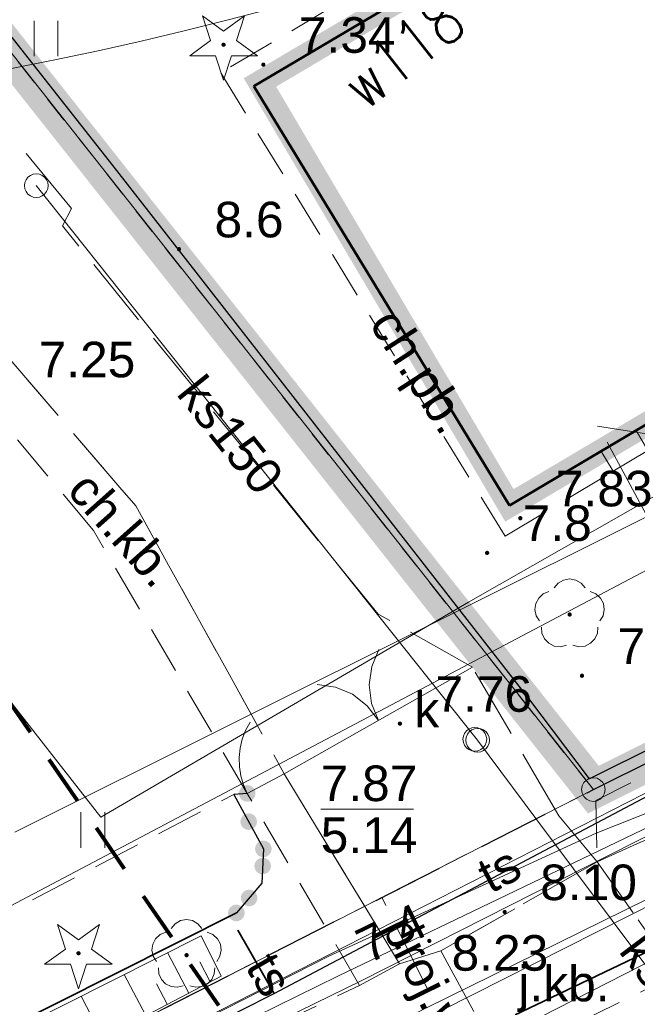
# Model space of a CAD drawing. Extents: x 5474185 to 5474933, y 5916077 to 5916824.
# Tile 147 of 256: x 5474633 to 5474646, y 5916216 to 5916237. Entities that reach past the tile are written whole.
import ezdxf
from ezdxf.enums import TextEntityAlignment as Align

# ---------------------------------------------------------------- set-up
doc = ezdxf.new("R2010")
doc.units = 0
for name, pattern in [('216-500', [2.5, 1.5, -1]), ('DASHDOT', [1, 0.5, -0.25, 0, -0.25]), ('PRZER1-1', [1, 0.5, -0.5]), ('PRZER2-1', [1.5, 1, -0.5]), ('PRZER3-1', [2, 1.5, -0.5]), ('PRZER3-2', [2.5, 1.5, -1])]:
    doc.linetypes.add(name, pattern=pattern)
for name, color, linetype in [('1-GRAN', 5, 'DASHDOT'), ('I-SCIANA', 12, 'CONTINUOUS'), ('w_Opis_PZ_2', 7, 'CONTINUOUS')]:
    doc.layers.add(name, color=color, linetype=linetype)
for name, color, linetype, lineweight in [('GEPPGO', 253, 'CONTINUOUS', 18), ('GESBZO', 253, 'CONTINUOUS', 50), ('GESDZI', 253, 'CONTINUOUS', 18), ('GESJOB', 253, 'CONTINUOUS', 35), ('GESUZY', 253, 'CONTINUOUS', 18), ('GSLKBR', 253, 'CONTINUOUS', 18), ('GSLKFU', 253, 'CONTINUOUS', 18), ('GSLKOG', 253, 'CONTINUOUS', 35), ('GSPRDI', 253, 'CONTINUOUS', 18), ('GSPRDL', 253, 'CONTINUOUS', 18), ('GSPWPN', 253, 'CONTINUOUS', 13), ('GSPWPN_O', 253, 'CONTINUOUS', 13), ('GSPWPS', 253, 'CONTINUOUS', 13), ('GSPWPS_O', 253, 'CONTINUOUS', 13), ('GSSIIN', 253, 'CONTINUOUS', 18), ('GSSKOA', 253, 'CONTINUOUS', 18), ('GSSKOA_O', 253, 'CONTINUOUS', 18), ('GSSKOD', 253, 'CONTINUOUS', 18), ('GSSKOD_O', 253, 'CONTINUOUS', 18), ('GSSUTR', 254, 'CONTINUOUS', 18), ('GSSZSU', 254, 'CONTINUOUS', 18), ('GULEPR', 254, 'CONTINUOUS', 18), ('GULGPR', 254, 'CONTINUOUS', 18), ('GULKPR', 7, 'CONTINUOUS', 18), ('GULKPR_O', 254, 'CONTINUOUS', 18), ('GULLOB', 254, 'CONTINUOUS', 35), ('GULSPR', 254, 'CONTINUOUS', 18), ('GULTPR', 254, 'CONTINUOUS', 18), ('GULTPR_O', 254, 'CONTINUOUS', 18), ('GULWPR', 7, 'CONTINUOUS', 18), ('GULWPR_O', 254, 'CONTINUOUS', 18), ('GUPIWZ', 253, 'CONTINUOUS', 18), ('GUPIWZ_O', 253, 'CONTINUOUS', 18), ('GUPKSD', 61, 'CONTINUOUS', 18), ('GUPPRZ_O', 40, 'CONTINUOUS', 18), ('IS HP zasięg', 251, 'CONTINUOUS', 20), ('IS opis', 7, 'CONTINUOUS', 20), ('Sieć wodociągowa', 253, 'CONTINUOUS', 40)]:
    doc.layers.add(name, color=color, linetype=linetype, lineweight=lineweight)
doc.styles.add('Arial', font='arial.ttf')
doc.styles.get("Standard").update_dxf_attribs({"font": 'simplex.shx'})

msp = doc.modelspace()

# ---------------------------------------------------------------- hatches: boundary and pattern name
at = {"layer": 'GSLKOG'}
for points in [[(5474639.073584, 5916228.296315), (5474639.029362, 5916228.307777), (5474638.989611, 5916228.330293), (5474638.957043, 5916228.362329), (5474638.933877, 5916228.401704), (5474638.921691, 5916228.445733), (5474638.921315, 5916228.491416), (5474638.932777, 5916228.535638), (5474638.955293, 5916228.575389), (5474638.987329, 5916228.607957), (5474639.026704, 5916228.631123), (5474639.070733, 5916228.643309), (5474639.116416, 5916228.643685), (5474639.160638, 5916228.632223), (5474639.200389, 5916228.609707), (5474639.232957, 5916228.577671), (5474639.256123, 5916228.538296), (5474639.268309, 5916228.494267), (5474639.268685, 5916228.448584), (5474639.257223, 5916228.404362), (5474639.234707, 5916228.364611), (5474639.202671, 5916228.332043), (5474639.163296, 5916228.308877), (5474639.119267, 5916228.296691)], [(5474639.073584, 5916228.296315), (5474639.029362, 5916228.307777), (5474638.989611, 5916228.330293), (5474638.957043, 5916228.362329), (5474638.933877, 5916228.401704), (5474638.921691, 5916228.445733), (5474638.921315, 5916228.491416), (5474638.932777, 5916228.535638), (5474638.955293, 5916228.575389), (5474638.987329, 5916228.607957), (5474639.026704, 5916228.631123), (5474639.070733, 5916228.643309), (5474639.116416, 5916228.643685), (5474639.160638, 5916228.632223), (5474639.200389, 5916228.609707), (5474639.232957, 5916228.577671), (5474639.256123, 5916228.538296), (5474639.268309, 5916228.494267), (5474639.268685, 5916228.448584), (5474639.257223, 5916228.404362), (5474639.234707, 5916228.364611), (5474639.202671, 5916228.332043), (5474639.163296, 5916228.308877), (5474639.119267, 5916228.296691)], [(5474644.101932, 5916221.88638), (5474644.056249, 5916221.886619), (5474644.012185, 5916221.898674), (5474643.972741, 5916221.921724), (5474643.940607, 5916221.954196), (5474643.917973, 5916221.993878), (5474643.90638, 5916222.038068), (5474643.906619, 5916222.083751), (5474643.918674, 5916222.127815), (5474643.941724, 5916222.167259), (5474643.974196, 5916222.199393), (5474644.013878, 5916222.222027), (5474644.058068, 5916222.23362), (5474644.103751, 5916222.233381), (5474644.147815, 5916222.221326), (5474644.187259, 5916222.198276), (5474644.219393, 5916222.165804), (5474644.242027, 5916222.126122), (5474644.25362, 5916222.081932), (5474644.253381, 5916222.036249), (5474644.241326, 5916221.992185), (5474644.218276, 5916221.952741), (5474644.185804, 5916221.920607), (5474644.146122, 5916221.897973)], [(5474644.101932, 5916221.88638), (5474644.056249, 5916221.886619), (5474644.012185, 5916221.898674), (5474643.972741, 5916221.921724), (5474643.940607, 5916221.954196), (5474643.917973, 5916221.993878), (5474643.90638, 5916222.038068), (5474643.906619, 5916222.083751), (5474643.918674, 5916222.127815), (5474643.941724, 5916222.167259), (5474643.974196, 5916222.199393), (5474644.013878, 5916222.222027), (5474644.058068, 5916222.23362), (5474644.103751, 5916222.233381), (5474644.147815, 5916222.221326), (5474644.187259, 5916222.198276), (5474644.219393, 5916222.165804), (5474644.242027, 5916222.126122), (5474644.25362, 5916222.081932), (5474644.253381, 5916222.036249), (5474644.241326, 5916221.992185), (5474644.218276, 5916221.952741), (5474644.185804, 5916221.920607), (5474644.146122, 5916221.897973)], [(5474637.502468, 5916220.745445), (5474637.456865, 5916220.748166), (5474637.41352, 5916220.762597), (5474637.375387, 5916220.787754), (5474637.345065, 5916220.821925), (5474637.32462, 5916220.862779), (5474637.315445, 5916220.907532), (5474637.318166, 5916220.953135), (5474637.332597, 5916220.99648), (5474637.357754, 5916221.034613), (5474637.391925, 5916221.064935), (5474637.432779, 5916221.08538), (5474637.477532, 5916221.094555), (5474637.523135, 5916221.091834), (5474637.56648, 5916221.077403), (5474637.604613, 5916221.052246), (5474637.634935, 5916221.018075), (5474637.65538, 5916220.977221), (5474637.664555, 5916220.932468), (5474637.661834, 5916220.886865), (5474637.647403, 5916220.84352), (5474637.622246, 5916220.805387), (5474637.588075, 5916220.775065), (5474637.547221, 5916220.75462)], [(5474637.514901, 5916220.150075), (5474637.469801, 5916220.157354), (5474637.428122, 5916220.176059), (5474637.392703, 5916220.204914), (5474637.365961, 5916220.241953), (5474637.349715, 5916220.28465), (5474637.345075, 5916220.330099), (5474637.352354, 5916220.375199), (5474637.371059, 5916220.416878), (5474637.399914, 5916220.452297), (5474637.436953, 5916220.479039), (5474637.47965, 5916220.495285), (5474637.525099, 5916220.499925), (5474637.570199, 5916220.492646), (5474637.611878, 5916220.473941), (5474637.647297, 5916220.445086), (5474637.674039, 5916220.408047), (5474637.690285, 5916220.36535), (5474637.694925, 5916220.319901), (5474637.687646, 5916220.274801), (5474637.668941, 5916220.233122), (5474637.640086, 5916220.197703), (5474637.603047, 5916220.170961), (5474637.56035, 5916220.154715)], [(5474637.514901, 5916220.150075), (5474637.469801, 5916220.157354), (5474637.428122, 5916220.176059), (5474637.392703, 5916220.204914), (5474637.365961, 5916220.241953), (5474637.349715, 5916220.28465), (5474637.345075, 5916220.330099), (5474637.352354, 5916220.375199), (5474637.371059, 5916220.416878), (5474637.399914, 5916220.452297), (5474637.436953, 5916220.479039), (5474637.47965, 5916220.495285), (5474637.525099, 5916220.499925), (5474637.570199, 5916220.492646), (5474637.611878, 5916220.473941), (5474637.647297, 5916220.445086), (5474637.674039, 5916220.408047), (5474637.690285, 5916220.36535), (5474637.694925, 5916220.319901), (5474637.687646, 5916220.274801), (5474637.668941, 5916220.233122), (5474637.640086, 5916220.197703), (5474637.603047, 5916220.170961), (5474637.56035, 5916220.154715)], [(5474637.824901, 5916219.575075), (5474637.779801, 5916219.582354), (5474637.738122, 5916219.601059), (5474637.702703, 5916219.629914), (5474637.675961, 5916219.666953), (5474637.659715, 5916219.70965), (5474637.655075, 5916219.755099), (5474637.662354, 5916219.800199), (5474637.681059, 5916219.841878), (5474637.709914, 5916219.877297), (5474637.746953, 5916219.904039), (5474637.78965, 5916219.920285), (5474637.835099, 5916219.924925), (5474637.880199, 5916219.917646), (5474637.921878, 5916219.898941), (5474637.957297, 5916219.870086), (5474637.984039, 5916219.833047), (5474638.000285, 5916219.79035), (5474638.004925, 5916219.744901), (5474637.997646, 5916219.699801), (5474637.978941, 5916219.658122), (5474637.950086, 5916219.622703), (5474637.913047, 5916219.595961), (5474637.87035, 5916219.579715)], [(5474637.822715, 5916219.575152), (5474637.777709, 5916219.582995), (5474637.736267, 5916219.60222), (5474637.701212, 5916219.631515), (5474637.674935, 5916219.668885), (5474637.659224, 5916219.711783), (5474637.655152, 5916219.757285), (5474637.662995, 5916219.802291), (5474637.68222, 5916219.843733), (5474637.711515, 5916219.878788), (5474637.748885, 5916219.905065), (5474637.791783, 5916219.920776), (5474637.837285, 5916219.924848), (5474637.882291, 5916219.917005), (5474637.923733, 5916219.89778), (5474637.958788, 5916219.868485), (5474637.985065, 5916219.831115), (5474638.000776, 5916219.788217), (5474638.004848, 5916219.742715), (5474637.997005, 5916219.697709), (5474637.97778, 5916219.656267), (5474637.948485, 5916219.621212), (5474637.911115, 5916219.594935), (5474637.868217, 5916219.579224)], [(5474637.807715, 5916219.215152), (5474637.762709, 5916219.222995), (5474637.721267, 5916219.24222), (5474637.686212, 5916219.271515), (5474637.659935, 5916219.308885), (5474637.644224, 5916219.351783), (5474637.640152, 5916219.397285), (5474637.647995, 5916219.442291), (5474637.66722, 5916219.483733), (5474637.696515, 5916219.518788), (5474637.733885, 5916219.545065), (5474637.776783, 5916219.560776), (5474637.822285, 5916219.564848), (5474637.867291, 5916219.557005), (5474637.908733, 5916219.53778), (5474637.943788, 5916219.508485), (5474637.970065, 5916219.471115), (5474637.985776, 5916219.428217), (5474637.989848, 5916219.382715), (5474637.982005, 5916219.337709), (5474637.96278, 5916219.296267), (5474637.933485, 5916219.261212), (5474637.896115, 5916219.234935), (5474637.853217, 5916219.219224)], [(5474637.807715, 5916219.215152), (5474637.762709, 5916219.222995), (5474637.721267, 5916219.24222), (5474637.686212, 5916219.271515), (5474637.659935, 5916219.308885), (5474637.644224, 5916219.351783), (5474637.640152, 5916219.397285), (5474637.647995, 5916219.442291), (5474637.66722, 5916219.483733), (5474637.696515, 5916219.518788), (5474637.733885, 5916219.545065), (5474637.776783, 5916219.560776), (5474637.822285, 5916219.564848), (5474637.867291, 5916219.557005), (5474637.908733, 5916219.53778), (5474637.943788, 5916219.508485), (5474637.970065, 5916219.471115), (5474637.985776, 5916219.428217), (5474637.989848, 5916219.382715), (5474637.982005, 5916219.337709), (5474637.96278, 5916219.296267), (5474637.933485, 5916219.261212), (5474637.896115, 5916219.234935), (5474637.853217, 5916219.219224)], [(5474637.543422, 5916218.540515), (5474637.497805, 5916218.542987), (5474637.454381, 5916218.557181), (5474637.416112, 5916218.58213), (5474637.385603, 5916218.616134), (5474637.364935, 5916218.656876), (5474637.355515, 5916218.701578), (5474637.357987, 5916218.747195), (5474637.372181, 5916218.790619), (5474637.39713, 5916218.828888), (5474637.431134, 5916218.859397), (5474637.471876, 5916218.880065), (5474637.516578, 5916218.889485), (5474637.562195, 5916218.887013), (5474637.605619, 5916218.872819), (5474637.643888, 5916218.84787), (5474637.674397, 5916218.813866), (5474637.695065, 5916218.773124), (5474637.704485, 5916218.728422), (5474637.702013, 5916218.682805), (5474637.687819, 5916218.639381), (5474637.66287, 5916218.601112), (5474637.628866, 5916218.570603), (5474637.588124, 5916218.549935)], [(5474637.543422, 5916218.540515), (5474637.497805, 5916218.542987), (5474637.454381, 5916218.557181), (5474637.416112, 5916218.58213), (5474637.385603, 5916218.616134), (5474637.364935, 5916218.656876), (5474637.355515, 5916218.701578), (5474637.357987, 5916218.747195), (5474637.372181, 5916218.790619), (5474637.39713, 5916218.828888), (5474637.431134, 5916218.859397), (5474637.471876, 5916218.880065), (5474637.516578, 5916218.889485), (5474637.562195, 5916218.887013), (5474637.605619, 5916218.872819), (5474637.643888, 5916218.84787), (5474637.674397, 5916218.813866), (5474637.695065, 5916218.773124), (5474637.704485, 5916218.728422), (5474637.702013, 5916218.682805), (5474637.687819, 5916218.639381), (5474637.66287, 5916218.601112), (5474637.628866, 5916218.570603), (5474637.588124, 5916218.549935)], [(5474637.249829, 5916218.225296), (5474637.204959, 5916218.233881), (5474637.16384, 5916218.253787), (5474637.129274, 5916218.283658), (5474637.103616, 5916218.321456), (5474637.088617, 5916218.364607), (5474637.085296, 5916218.410171), (5474637.093881, 5916218.455041), (5474637.113787, 5916218.49616), (5474637.143658, 5916218.530726), (5474637.181456, 5916218.556384), (5474637.224607, 5916218.571383), (5474637.270171, 5916218.574704), (5474637.315041, 5916218.566119), (5474637.35616, 5916218.546213), (5474637.390726, 5916218.516342), (5474637.416384, 5916218.478544), (5474637.431383, 5916218.435393), (5474637.434704, 5916218.389829), (5474637.426119, 5916218.344959), (5474637.406213, 5916218.30384), (5474637.376342, 5916218.269274), (5474637.338544, 5916218.243616), (5474637.295393, 5916218.228616)], [(5474637.273422, 5916218.225515), (5474637.227805, 5916218.227987), (5474637.184381, 5916218.242181), (5474637.146112, 5916218.26713), (5474637.115603, 5916218.301134), (5474637.094935, 5916218.341876), (5474637.085515, 5916218.386578), (5474637.087987, 5916218.432195), (5474637.102181, 5916218.475619), (5474637.12713, 5916218.513888), (5474637.161134, 5916218.544397), (5474637.201876, 5916218.565065), (5474637.246578, 5916218.574485), (5474637.292195, 5916218.572013), (5474637.335619, 5916218.557819), (5474637.373888, 5916218.53287), (5474637.404397, 5916218.498866), (5474637.425065, 5916218.458124), (5474637.434485, 5916218.413422), (5474637.432013, 5916218.367805), (5474637.417819, 5916218.324381), (5474637.39287, 5916218.286112), (5474637.358866, 5916218.255603), (5474637.318124, 5916218.234935)]]:
    msp.add_hatch(color=256, dxfattribs=at).paths.add_polyline_path(points)
at = {"layer": 'GSPRDI'}
for points in [[(5474636.99, 5916236.655), (5474636.976094, 5916236.657202), (5474636.96355, 5916236.663594), (5474636.953594, 5916236.67355), (5474636.947202, 5916236.686094), (5474636.945, 5916236.7), (5474636.947202, 5916236.713906), (5474636.953594, 5916236.72645), (5474636.96355, 5916236.736406), (5474636.976094, 5916236.742798), (5474636.99, 5916236.745), (5474637.003906, 5916236.742798), (5474637.01645, 5916236.736406), (5474637.026406, 5916236.72645), (5474637.032798, 5916236.713906), (5474637.035, 5916236.7), (5474637.032798, 5916236.686094), (5474637.026406, 5916236.67355), (5474637.01645, 5916236.663594), (5474637.003906, 5916236.657202)], [(5474633.93, 5916217.505), (5474633.916094, 5916217.507202), (5474633.90355, 5916217.513594), (5474633.893594, 5916217.52355), (5474633.887202, 5916217.536094), (5474633.885, 5916217.55), (5474633.887202, 5916217.563906), (5474633.893594, 5916217.57645), (5474633.90355, 5916217.586406), (5474633.916094, 5916217.592798), (5474633.93, 5916217.595), (5474633.943906, 5916217.592798), (5474633.95645, 5916217.586406), (5474633.966406, 5916217.57645), (5474633.972798, 5916217.563906), (5474633.975, 5916217.55), (5474633.972798, 5916217.536094), (5474633.966406, 5916217.52355), (5474633.95645, 5916217.513594), (5474633.943906, 5916217.507202)]]:
    msp.add_hatch(color=256, dxfattribs=at).paths.add_polyline_path(points)
at = {"layer": 'GSPRDL'}
for points in [[(5474644.29, 5916224.645), (5474644.276094, 5916224.647202), (5474644.26355, 5916224.653594), (5474644.253594, 5916224.66355), (5474644.247202, 5916224.676094), (5474644.245, 5916224.69), (5474644.247202, 5916224.703906), (5474644.253594, 5916224.71645), (5474644.26355, 5916224.726406), (5474644.276094, 5916224.732798), (5474644.29, 5916224.735), (5474644.303906, 5916224.732798), (5474644.31645, 5916224.726406), (5474644.326406, 5916224.71645), (5474644.332798, 5916224.703906), (5474644.335, 5916224.69), (5474644.332798, 5916224.676094), (5474644.326406, 5916224.66355), (5474644.31645, 5916224.653594), (5474644.303906, 5916224.647202)], [(5474636.21, 5916217.465), (5474636.196094, 5916217.467202), (5474636.18355, 5916217.473594), (5474636.173594, 5916217.48355), (5474636.167202, 5916217.496094), (5474636.165, 5916217.51), (5474636.167202, 5916217.523906), (5474636.173594, 5916217.53645), (5474636.18355, 5916217.546406), (5474636.196094, 5916217.552798), (5474636.21, 5916217.555), (5474636.223906, 5916217.552798), (5474636.23645, 5916217.546406), (5474636.246406, 5916217.53645), (5474636.252798, 5916217.523906), (5474636.255, 5916217.51), (5474636.252798, 5916217.496094), (5474636.246406, 5916217.48355), (5474636.23645, 5916217.473594), (5474636.223906, 5916217.467202)]]:
    msp.add_hatch(color=256, dxfattribs=at).paths.add_polyline_path(points)
at = {"layer": 'GSPWPN'}
for points in [[(5474636.05, 5916232.345), (5474636.038353, 5916232.346533), (5474636.0275, 5916232.351029), (5474636.01818, 5916232.35818), (5474636.011029, 5916232.3675), (5474636.006533, 5916232.378353), (5474636.005, 5916232.39), (5474636.006533, 5916232.401647), (5474636.011029, 5916232.4125), (5474636.01818, 5916232.42182), (5474636.0275, 5916232.428971), (5474636.038353, 5916232.433467), (5474636.05, 5916232.435), (5474636.061647, 5916232.433467), (5474636.0725, 5916232.428971), (5474636.08182, 5916232.42182), (5474636.088971, 5916232.4125), (5474636.093467, 5916232.401647), (5474636.095, 5916232.39), (5474636.093467, 5916232.378353), (5474636.088971, 5916232.3675), (5474636.08182, 5916232.35818), (5474636.0725, 5916232.351029), (5474636.061647, 5916232.346533)], [(5474642.55, 5916225.945), (5474642.538353, 5916225.946533), (5474642.5275, 5916225.951029), (5474642.51818, 5916225.95818), (5474642.511029, 5916225.9675), (5474642.506533, 5916225.978353), (5474642.505, 5916225.99), (5474642.506533, 5916226.001647), (5474642.511029, 5916226.0125), (5474642.51818, 5916226.02182), (5474642.5275, 5916226.028971), (5474642.538353, 5916226.033467), (5474642.55, 5916226.035), (5474642.561647, 5916226.033467), (5474642.5725, 5916226.028971), (5474642.58182, 5916226.02182), (5474642.588971, 5916226.0125), (5474642.593467, 5916226.001647), (5474642.595, 5916225.99), (5474642.593467, 5916225.978353), (5474642.588971, 5916225.9675), (5474642.58182, 5916225.95818), (5474642.5725, 5916225.951029), (5474642.561647, 5916225.946533)], [(5474644.55, 5916223.355), (5474644.538353, 5916223.356533), (5474644.5275, 5916223.361029), (5474644.51818, 5916223.36818), (5474644.511029, 5916223.3775), (5474644.506533, 5916223.388353), (5474644.505, 5916223.4), (5474644.506533, 5916223.411647), (5474644.511029, 5916223.4225), (5474644.51818, 5916223.43182), (5474644.5275, 5916223.438971), (5474644.538353, 5916223.443467), (5474644.55, 5916223.445), (5474644.561647, 5916223.443467), (5474644.5725, 5916223.438971), (5474644.58182, 5916223.43182), (5474644.588971, 5916223.4225), (5474644.593467, 5916223.411647), (5474644.595, 5916223.4), (5474644.593467, 5916223.388353), (5474644.588971, 5916223.3775), (5474644.58182, 5916223.36818), (5474644.5725, 5916223.361029), (5474644.561647, 5916223.356533)]]:
    msp.add_hatch(color=256, dxfattribs=at).paths.add_polyline_path(points)
at = {"layer": 'GSPWPS'}
for points in [[(5474637.83, 5916236.235), (5474637.818353, 5916236.236533), (5474637.8075, 5916236.241029), (5474637.79818, 5916236.24818), (5474637.791029, 5916236.2575), (5474637.786533, 5916236.268353), (5474637.785, 5916236.28), (5474637.786533, 5916236.291647), (5474637.791029, 5916236.3025), (5474637.79818, 5916236.31182), (5474637.8075, 5916236.318971), (5474637.818353, 5916236.323467), (5474637.83, 5916236.325), (5474637.841647, 5916236.323467), (5474637.8525, 5916236.318971), (5474637.86182, 5916236.31182), (5474637.868971, 5916236.3025), (5474637.873467, 5916236.291647), (5474637.875, 5916236.28), (5474637.873467, 5916236.268353), (5474637.868971, 5916236.2575), (5474637.86182, 5916236.24818), (5474637.8525, 5916236.241029), (5474637.841647, 5916236.236533)], [(5474643.25, 5916226.675), (5474643.238353, 5916226.676533), (5474643.2275, 5916226.681029), (5474643.21818, 5916226.68818), (5474643.211029, 5916226.6975), (5474643.206533, 5916226.708353), (5474643.205, 5916226.72), (5474643.206533, 5916226.731647), (5474643.211029, 5916226.7425), (5474643.21818, 5916226.75182), (5474643.2275, 5916226.758971), (5474643.238353, 5916226.763467), (5474643.25, 5916226.765), (5474643.261647, 5916226.763467), (5474643.2725, 5916226.758971), (5474643.28182, 5916226.75182), (5474643.288971, 5916226.7425), (5474643.293467, 5916226.731647), (5474643.295, 5916226.72), (5474643.293467, 5916226.708353), (5474643.288971, 5916226.6975), (5474643.28182, 5916226.68818), (5474643.2725, 5916226.681029), (5474643.261647, 5916226.676533)], [(5474640.71, 5916222.345), (5474640.698353, 5916222.346533), (5474640.6875, 5916222.351029), (5474640.67818, 5916222.35818), (5474640.671029, 5916222.3675), (5474640.666533, 5916222.378353), (5474640.665, 5916222.39), (5474640.666533, 5916222.401647), (5474640.671029, 5916222.4125), (5474640.67818, 5916222.42182), (5474640.6875, 5916222.428971), (5474640.698353, 5916222.433467), (5474640.71, 5916222.435), (5474640.721647, 5916222.433467), (5474640.7325, 5916222.428971), (5474640.74182, 5916222.42182), (5474640.748971, 5916222.4125), (5474640.753467, 5916222.401647), (5474640.755, 5916222.39), (5474640.753467, 5916222.378353), (5474640.748971, 5916222.3675), (5474640.74182, 5916222.35818), (5474640.7325, 5916222.351029), (5474640.721647, 5916222.346533)], [(5474642.92, 5916218.375), (5474642.908353, 5916218.376533), (5474642.8975, 5916218.381029), (5474642.88818, 5916218.38818), (5474642.881029, 5916218.3975), (5474642.876533, 5916218.408353), (5474642.875, 5916218.42), (5474642.876533, 5916218.431647), (5474642.881029, 5916218.4425), (5474642.88818, 5916218.45182), (5474642.8975, 5916218.458971), (5474642.908353, 5916218.463467), (5474642.92, 5916218.465), (5474642.931647, 5916218.463467), (5474642.9425, 5916218.458971), (5474642.95182, 5916218.45182), (5474642.958971, 5916218.4425), (5474642.963467, 5916218.431647), (5474642.965, 5916218.42), (5474642.963467, 5916218.408353), (5474642.958971, 5916218.3975), (5474642.95182, 5916218.38818), (5474642.9425, 5916218.381029), (5474642.931647, 5916218.376533)], [(5474641.33, 5916217.765), (5474641.318353, 5916217.766533), (5474641.3075, 5916217.771029), (5474641.29818, 5916217.77818), (5474641.291029, 5916217.7875), (5474641.286533, 5916217.798353), (5474641.285, 5916217.81), (5474641.286533, 5916217.821647), (5474641.291029, 5916217.8325), (5474641.29818, 5916217.84182), (5474641.3075, 5916217.848971), (5474641.318353, 5916217.853467), (5474641.33, 5916217.855), (5474641.341647, 5916217.853467), (5474641.3525, 5916217.848971), (5474641.36182, 5916217.84182), (5474641.368971, 5916217.8325), (5474641.373467, 5916217.821647), (5474641.375, 5916217.81), (5474641.373467, 5916217.798353), (5474641.368971, 5916217.7875), (5474641.36182, 5916217.77818), (5474641.3525, 5916217.771029), (5474641.341647, 5916217.766533)]]:
    msp.add_hatch(color=256, dxfattribs=at).paths.add_polyline_path(points)

# ---------------------------------------------------------------- linework, layer by layer
at = {"layer": '1-GRAN', "ltscale": 5, "const_width": 0.8, "elevation": 10.08}
msp.add_lwpolyline([(5474751.83, 5916275.64), (5474751.14, 5916273.94), (5474644.79, 5916221), (5474615.29, 5916258.3), (5474592.4, 5916287.8), (5474563.35, 5916264.64), (5474560.03, 5916268.81), (5474550.58, 5916262.91), (5474454.86, 5916375.82)], dxfattribs=at)
at = {"layer": 'GEPPGO', "elevation": 10.24, "flags": 128}
msp.add_lwpolyline([(5474644.79, 5916221.25), (5474644.867254, 5916221.237764), (5474644.936946, 5916221.202254), (5474644.992254, 5916221.146946), (5474645.027764, 5916221.077254), (5474645.04, 5916221), (5474645.027764, 5916220.922746), (5474644.992254, 5916220.853054), (5474644.936946, 5916220.797746), (5474644.867254, 5916220.762236), (5474644.79, 5916220.75), (5474644.712746, 5916220.762236), (5474644.643054, 5916220.797746), (5474644.587746, 5916220.853054), (5474644.552236, 5916220.922746), (5474644.54, 5916221), (5474644.552236, 5916221.077254), (5474644.587746, 5916221.146946), (5474644.643054, 5916221.202254), (5474644.712746, 5916221.237764), (5474644.79, 5916221.25)], close=True, dxfattribs=at)
at = {"layer": 'GESBZO', "linetype": 'Continuous', "lineweight": 53}
for p, q in [((5474637.63, 5916235.83, 10.18), (5474653.52, 5916245.21, 10.18)), ((5474658.88, 5916236.39, 10.18), (5474643.02, 5916226.99, 10.18)), ((5474643.02, 5916226.99, 10.18), (5474637.63, 5916235.83, 10.18))]:
    msp.add_line(p, q, dxfattribs=at)
at = {"layer": 'GESDZI', "linetype": 'Continuous', "lineweight": 13}
for p, q in [((5474751.14, 5916273.94, 10.22), (5474644.79, 5916221, 10.22)), ((5474644.79, 5916221, 10.22), (5474751.14, 5916273.94, 10.22)), ((5474615.29, 5916258.3, 10.22), (5474644.79, 5916221, 10.22)), ((5474644.79, 5916221, 10.22), (5474615.29, 5916258.3, 10.22)), ((5474644.79, 5916221, 10.22), (5474620.16, 5916208.45, 10.22)), ((5474620.16, 5916208.45, 10.22), (5474644.79, 5916221, 10.22))]:
    msp.add_line(p, q, dxfattribs=at)
at = {"layer": 'GESJOB', "linetype": 'PRZER3-2', "lineweight": 30}
for p, q in [((5474644.79, 5916221, 10.22), (5474751.14, 5916273.94, 10.22)), ((5474644.79, 5916221, 10.22), (5474751.14, 5916273.94, 10.22)), ((5474620.16, 5916208.45, 10.22), (5474644.79, 5916221, 10.22)), ((5474620.16, 5916208.45, 10.22), (5474644.79, 5916221, 10.22))]:
    msp.add_line(p, q, dxfattribs=at)
at = {"layer": 'GESUZY', "linetype": 'PRZER1-1', "lineweight": 13}
for p, q in [((5474644.79, 5916221, 10.08), (5474751.14, 5916273.94, 10.08)), ((5474751.14, 5916273.94, 10.08), (5474644.79, 5916221, 10.08)), ((5474615.29, 5916258.3, 10.08), (5474644.79, 5916221, 10.08)), ((5474644.79, 5916221, 10.08), (5474615.29, 5916258.3, 10.08)), ((5474620.16, 5916208.45, 10.08), (5474644.79, 5916221, 10.08)), ((5474644.79, 5916221, 10.08), (5474620.16, 5916208.45, 10.08))]:
    msp.add_line(p, q, dxfattribs=at)
at = {"layer": 'GSLKBR', "elevation": 10.18, "flags": 128}
for points in [[(5474640.255, 5916222.455), (5474640.108043, 5916222.817957), (5474640.060034, 5916223.206581), (5474640.114244, 5916223.594389), (5474640.266979, 5916223.954952)], [(5474638.961993, 5916223.21535), (5474639.349801, 5916223.16114), (5474639.710364, 5916223.008405), (5474640.019111, 5916222.767554), (5474640.255, 5916222.455)]]:
    msp.add_lwpolyline(points, dxfattribs=at)
at = {"layer": 'GSLKBR', "linetype": 'Continuous', "lineweight": 18, "elevation": 10.18, "flags": 128}
msp.add_lwpolyline([(5474642.24, 5916223.58), (5474638.27, 5916221.33)], dxfattribs=at)
at = {"layer": 'GSLKFU', "elevation": 10.18, "flags": 128}
msp.add_lwpolyline([(5474637.49, 5916220.92), (5474637.410263, 5916221.099276), (5474637.354607, 5916221.287427), (5474637.323987, 5916221.481232), (5474637.318925, 5916221.677377), (5474637.339509, 5916221.872503), (5474637.385386, 5916222.063274), (5474637.45577, 5916222.246425), (5474637.549459, 5916222.418821)], dxfattribs=at)
at = {"layer": 'GSLKFU', "linetype": 'Continuous', "lineweight": 18, "elevation": 10.18, "flags": 128}
msp.add_lwpolyline([(5474638.27, 5916221.33), (5474637.49, 5916220.92)], dxfattribs=at)
at = {"layer": 'GSLKOG', "linetype": 'Continuous', "lineweight": 30}
for p, q in [((5474634.74, 5916234.05, 10.18), (5474624.69, 5916246.8, 10.18)), ((5474673.62, 5916235.62, 10.18), (5474644.71, 5916221.23, 10.18)), ((5474643.45, 5916222.89, 10.18), (5474634.74, 5916234.05, 10.18)), ((5474644.71, 5916221.23, 10.18), (5474643.45, 5916222.89, 10.18)), ((5474637.49, 5916220.92, 10.18), (5474637.21, 5916220.9, 10.18)), ((5474637.21, 5916220.9, 10.18), (5474637.83, 5916219.75, 10.18)), ((5474637.83, 5916219.75, 10.18), (5474637.8, 5916219.03, 10.18)), ((5474637.8, 5916219.03, 10.18), (5474637.26, 5916218.4, 10.18))]:
    msp.add_line(p, q, dxfattribs=at)
at = {"layer": 'GSLKOG', "linetype": 'Continuous', "lineweight": 35, "elevation": 10.18, "flags": 128}
msp.add_lwpolyline([(5474637.26, 5916218.4), (5474619.5, 5916209.48)], dxfattribs=at)
at = {"layer": 'GSPRDI', "elevation": 10.12, "flags": 128}
for points in [[(5474637.262471, 5916236.788531), (5474637.703338, 5916236.468222), (5474637.158396, 5916236.468222), (5474636.99, 5916235.949952), (5474636.821604, 5916236.468222), (5474636.276662, 5916236.468222), (5474636.717529, 5916236.788531), (5474636.549133, 5916237.306801), (5474636.99, 5916236.986493), (5474637.430867, 5916237.306801), (5474637.262471, 5916236.788531)], [(5474634.202471, 5916217.638531), (5474634.643338, 5916217.318222), (5474634.098396, 5916217.318222), (5474633.93, 5916216.799952), (5474633.761604, 5916217.318222), (5474633.216662, 5916217.318222), (5474633.657529, 5916217.638531), (5474633.489133, 5916218.156801), (5474633.93, 5916217.836493), (5474634.370867, 5916218.156801), (5474634.202471, 5916217.638531)]]:
    msp.add_lwpolyline(points, close=True, dxfattribs=at)
at = {"layer": 'GSPRDL', "elevation": 10.12, "flags": 128}
for points in [[(5474643.965723, 5916225.253333), (5474644.049447, 5916225.352679), (5474644.162044, 5916225.417494), (5474644.29, 5916225.44), (5474644.417956, 5916225.417494), (5474644.530553, 5916225.352679), (5474644.614277, 5916225.253333)], [(5474643.654031, 5916224.555674), (5474643.58542, 5916224.665999), (5474643.558571, 5916224.793115), (5474643.576708, 5916224.921763), (5474643.637652, 5916225.036501), (5474643.73409, 5916225.123559), (5474643.854445, 5916225.172485)], [(5474644.725555, 5916225.172485), (5474644.84591, 5916225.123559), (5474644.942348, 5916225.036501), (5474645.003292, 5916224.921763), (5474645.021429, 5916224.793115), (5474644.99458, 5916224.665999), (5474644.925969, 5916224.555674)], [(5474644.221227, 5916224.043649), (5474644.095099, 5916224.012488), (5474643.965908, 5916224.026234), (5474643.849161, 5916224.083237), (5474643.758871, 5916224.176655), (5474643.705875, 5916224.295275), (5474643.696535, 5916224.424859)], [(5474644.883465, 5916224.424859), (5474644.874125, 5916224.295275), (5474644.821129, 5916224.176655), (5474644.730839, 5916224.083237), (5474644.614092, 5916224.026234), (5474644.484901, 5916224.012488), (5474644.358773, 5916224.043649)], [(5474635.885723, 5916218.073333), (5474635.969447, 5916218.172679), (5474636.082044, 5916218.237494), (5474636.21, 5916218.26), (5474636.337956, 5916218.237494), (5474636.450553, 5916218.172679), (5474636.534277, 5916218.073333)], [(5474635.574031, 5916217.375674), (5474635.50542, 5916217.485999), (5474635.478571, 5916217.613115), (5474635.496708, 5916217.741763), (5474635.557652, 5916217.856501), (5474635.65409, 5916217.943559), (5474635.774445, 5916217.992485)], [(5474636.645555, 5916217.992485), (5474636.76591, 5916217.943559), (5474636.862348, 5916217.856501), (5474636.923292, 5916217.741763), (5474636.941429, 5916217.613115), (5474636.91458, 5916217.485999), (5474636.845969, 5916217.375674)], [(5474636.141227, 5916216.863649), (5474636.015099, 5916216.832488), (5474635.885908, 5916216.846234), (5474635.769161, 5916216.903237), (5474635.678871, 5916216.996655), (5474635.625875, 5916217.115275), (5474635.616535, 5916217.244859)], [(5474636.803465, 5916217.244859), (5474636.794125, 5916217.115275), (5474636.741129, 5916216.996655), (5474636.650839, 5916216.903237), (5474636.534092, 5916216.846234), (5474636.404901, 5916216.832488), (5474636.278773, 5916216.863649)]]:
    msp.add_lwpolyline(points, dxfattribs=at)
at = {"layer": 'GSSIIN', "linetype": 'Continuous', "lineweight": 13}
for p, q in [((5474645.69, 5916228.57, 10.18), (5474644.95, 5916228.14, 10.18)), ((5474645.94, 5916228.15, 10.18), (5474645.69, 5916228.57, 10.18)), ((5474644.95, 5916228.14, 10.18), (5474645.21, 5916227.71, 10.18)), ((5474645.21, 5916227.71, 10.18), (5474645.94, 5916228.15, 10.18))]:
    msp.add_line(p, q, dxfattribs=at)
at = {"layer": 'GSSKOA', "linetype": 'PRZER3-1', "lineweight": 13}
for p, q in [((5474633.78, 5916233.25, 10.18), (5474630.46, 5916237.26, 10.18)), ((5474633.59, 5916232.88, 10.18), (5474633.78, 5916233.25, 10.18)), ((5474629.92, 5916233.06, 10.18), (5474635.14, 5916226.98, 10.18)), ((5474640.25, 5916224.7, 10.18), (5474633.59, 5916232.88, 10.18)), ((5474635.14, 5916226.98, 10.18), (5474638.27, 5916221.33, 10.18)), ((5474642.24, 5916223.58, 10.18), (5474640.25, 5916224.7, 10.18)), ((5474644.06, 5916220.45, 10.18), (5474642.24, 5916223.58, 10.18)), ((5474638.27, 5916221.33, 10.18), (5474640.7, 5916217.33, 10.18)), ((5474644.87, 5916219.48, 10.18), (5474644.06, 5916220.45, 10.18)), ((5474644.87, 5916219.48, 10.18), (5474641.57, 5916217.6, 10.18)), ((5474641.57, 5916217.6, 10.18), (5474644.87, 5916219.48, 10.18)), ((5474646.78, 5916216.77, 10.18), (5474644.87, 5916219.48, 10.18)), ((5474640.7, 5916217.33, 10.18), (5474641.57, 5916217.6, 10.18)), ((5474641.57, 5916217.6, 10.18), (5474642.27, 5916216.32, 10.18))]:
    msp.add_line(p, q, dxfattribs=at)
at = {"layer": 'GSSKOD', "linetype": 'PRZER2-1', "lineweight": 13}
for p, q in [((5474644.46, 5916240.55, 10.18), (5474636.93, 5916236.11, 10.18)), ((5474637.63, 5916235.83, 10.18), (5474644.76, 5916240.04, 10.18)), ((5474636.93, 5916236.11, 10.18), (5474642.93, 5916226.34, 10.18)), ((5474643.02, 5916226.99, 10.18), (5474637.63, 5916235.83, 10.18)), ((5474629.92, 5916233.06, 10.18), (5474635.14, 5916226.98, 10.18)), ((5474634.25, 5916226.46, 10.18), (5474631.02, 5916230.31, 10.18)), ((5474644.95, 5916228.14, 10.18), (5474643.02, 5916226.99, 10.18)), ((5474645.21, 5916227.71, 10.18), (5474644.95, 5916228.14, 10.18)), ((5474642.93, 5916226.34, 10.18), (5474645.21, 5916227.71, 10.18)), ((5474635.14, 5916226.98, 10.18), (5474638.27, 5916221.33, 10.18)), ((5474637.49, 5916220.92, 10.18), (5474634.25, 5916226.46, 10.18)), ((5474638.27, 5916221.33, 10.18), (5474640.7, 5916217.33, 10.18)), ((5474639.86, 5916216.87, 10.18), (5474637.49, 5916220.92, 10.18)), ((5474644.87, 5916219.48, 10.18), (5474646.78, 5916216.77, 10.18)), ((5474640.7, 5916217.33, 10.18), (5474641.57, 5916217.6, 10.18)), ((5474641.57, 5916217.6, 10.18), (5474642.27, 5916216.32, 10.18)), ((5474640.7, 5916217.33, 10.18), (5474639.86, 5916216.87, 10.18)), ((5474639.86, 5916216.87, 10.18), (5474640.7, 5916217.33, 10.18)), ((5474636.68, 5916215.37, 10.18), (5474639.86, 5916216.87, 10.18))]:
    msp.add_line(p, q, dxfattribs=at)
at = {"layer": 'GSSKOD', "linetype": 'PRZER2-1', "lineweight": 18, "elevation": 10.18}
msp.add_lwpolyline([(5474656.28, 5916224.61), (5474644.87, 5916219.48)], dxfattribs=at)
at = {"layer": 'GSSUTR', "linetype": 'PRZER2-1', "lineweight": 13}
for p, q in [((5474653.63, 5916225.17, 10.1), (5474644.84, 5916220.77, 10.1)), ((5474644.87, 5916219.48, 10.1), (5474656.28, 5916224.61, 10.1)), ((5474618.34, 5916211.02, 10.1), (5474637.21, 5916220.9, 10.1)), ((5474644.84, 5916220.77, 10.1), (5474644.87, 5916219.48, 10.1))]:
    msp.add_line(p, q, dxfattribs=at)
at = {"layer": 'GSSUTR', "elevation": 10.1, "flags": 128}
for points in [[(5474632.99334, 5916237.205848), (5474632.99334, 5916236.455848)], [(5474633.49334, 5916236.455848), (5474633.49334, 5916237.205848)], [(5474633.98334, 5916220.525783), (5474633.98334, 5916219.775783)], [(5474634.48334, 5916219.775783), (5474634.48334, 5916220.525783)]]:
    msp.add_lwpolyline(points, dxfattribs=at)
at = {"layer": 'GSSZSU', "linetype": 'Continuous', "lineweight": 13}
for p, q in [((5474621.3, 5916210.27, 10.06), (5474636.52, 5916217.92, 10.06)), ((5474636.52, 5916217.92, 10.06), (5474636.94, 5916217.07, 10.06)), ((5474636.94, 5916217.07, 10.06), (5474621.78, 5916209.13, 10.06))]:
    msp.add_line(p, q, dxfattribs=at)
at = {"layer": 'GSSZSU', "linetype": 'Continuous', "lineweight": 18, "elevation": 10.06, "flags": 128}
for points in [[(5474636.256069, 5916216.711794), (5474635.810144, 5916217.563207)], [(5474636.708513, 5916216.94876), (5474636.487532, 5916217.370684)], [(5474635.351181, 5916216.237861), (5474634.897333, 5916217.104402)], [(5474635.803625, 5916216.474827), (5474635.578682, 5916216.904316)], [(5474634.446293, 5916215.763929), (5474633.984522, 5916216.645597)]]:
    msp.add_lwpolyline(points, dxfattribs=at)
at = {"layer": 'GULEPR', "linetype": 'Continuous', "lineweight": 13}
for p, q in [((5474655.56, 5916225.86, 10.14), (5474615.63, 5916205.49, 10.14)), ((5474644.85, 5916220.08, 10.14), (5474650.26, 5916222.24, 10.14)), ((5474639.2, 5916217.48, 10.14), (5474644.85, 5916220.08, 10.14)), ((5474642.32, 5916215.86, 10.14), (5474646.45, 5916217.83, 10.14)), ((5474622.54, 5916209.03, 10.14), (5474639.2, 5916217.48, 10.14))]:
    msp.add_line(p, q, dxfattribs=at)
at = {"layer": 'GULGPR', "linetype": 'Continuous', "lineweight": 13}
for p, q in [((5474648.41, 5916228, 10.14), (5474632.59, 5916220.1, 10.14)), ((5474656.58, 5916223.91, 10.14), (5474616.56, 5916203.72, 10.14)), ((5474642.32, 5916215.52, 10.14), (5474653.56, 5916221.24, 10.14))]:
    msp.add_line(p, q, dxfattribs=at)
at = {"layer": 'GULKPR', "linetype": 'Continuous', "lineweight": 18, "elevation": 10.14, "flags": 128}
for points in [[(5474633.04, 5916233.73), (5474642.35, 5916222.04)], [(5474642.35, 5916222.04), (5474643.58, 5916220.39)], [(5474643.58, 5916220.39), (5474649.18, 5916212.91)]]:
    msp.add_lwpolyline(points, dxfattribs=at)
at = {"layer": 'GULLOB', "linetype": 'Continuous', "lineweight": 30}
for p, q in [((5474638.06, 5916216.7, 10.12), (5474646.56, 5916221.2, 10.12)), ((5474623.62, 5916209.49, 10.12), (5474638.06, 5916216.7, 10.12))]:
    msp.add_line(p, q, dxfattribs=at)
at = {"layer": 'GULLOB', "linetype": 'Continuous', "lineweight": 35, "elevation": 10.12, "flags": 128}
for points in [[(5474638.06, 5916216.7), (5474637.29, 5916218.04)], [(5474646.45, 5916217.83), (5474642.32, 5916215.86)]]:
    msp.add_lwpolyline(points, dxfattribs=at)
at = {"layer": 'GULSPR', "linetype": 'Continuous', "lineweight": 18, "elevation": 10.14, "flags": 128}
msp.add_lwpolyline([(5474654.29, 5916222.81), (5474605.9, 5916199)], dxfattribs=at)
at = {"layer": 'GULTPR', "linetype": 'Continuous', "lineweight": 13}
for p, q in [((5474639.89, 5916216.97, 10.14), (5474661.51, 5916227.91, 10.14)), ((5474660.03, 5916226.96, 10.14), (5474639.4, 5916217.07, 10.14)), ((5474638.06, 5916216.7, 10.14), (5474646.56, 5916221.2, 10.14)), ((5474605.39, 5916200.15, 10.14), (5474639.89, 5916216.97, 10.14)), ((5474639.4, 5916217.07, 10.14), (5474623.67, 5916209.34, 10.14)), ((5474623.62, 5916209.49, 10.14), (5474638.06, 5916216.7, 10.14))]:
    msp.add_line(p, q, dxfattribs=at)
at = {"layer": 'GULTPR', "linetype": 'Continuous', "lineweight": 18, "elevation": 10.14, "flags": 128}
msp.add_lwpolyline([(5474638.06, 5916216.7), (5474637.29, 5916218.04)], dxfattribs=at)
at = {"layer": 'GULWPR', "linetype": 'Continuous', "lineweight": 13}
for p, q in [((5474656.79, 5916231.37, 10.14), (5474507.94, 5916152.8, 10.14)), ((5474642.16, 5916224.95, 10.14), (5474652.39, 5916230.79, 10.14)), ((5474627.06, 5916229.8, 10.14), (5474634.4, 5916220.42, 10.14)), ((5474634.4, 5916220.42, 10.14), (5474642.16, 5916224.95, 10.14))]:
    msp.add_line(p, q, dxfattribs=at)
at = {"layer": 'GULWPR', "linetype": 'PRZER3-1', "lineweight": 13}
msp.add_line((5474642.19, 5916214.97, 10.14), (5474653.87, 5916220.7, 10.14), dxfattribs=at)
at = {"layer": 'GULWPR', "linetype": 'Continuous', "lineweight": 18, "elevation": 10.14, "flags": 128}
msp.add_lwpolyline([(5474653.52, 5916212.68), (5474645.08, 5916228.32)], dxfattribs=at)
at = {"layer": 'GULWPR', "linetype": 'PRZER3-1', "lineweight": 18, "elevation": 10.14}
msp.add_lwpolyline([(5474642.19, 5916214.97), (5474640.33, 5916218.73)], dxfattribs=at)
at = {"layer": 'GUPIWZ', "elevation": 10.18, "flags": 128}
for points in [[(5474633.04, 5916233.98), (5474633.104705, 5916233.971481), (5474633.165, 5916233.946506), (5474633.216777, 5916233.906777), (5474633.256506, 5916233.855), (5474633.281481, 5916233.794705), (5474633.29, 5916233.73), (5474633.281481, 5916233.665295), (5474633.256506, 5916233.605), (5474633.216777, 5916233.553223), (5474633.165, 5916233.513494), (5474633.104705, 5916233.488519), (5474633.04, 5916233.48), (5474632.975295, 5916233.488519), (5474632.915, 5916233.513494), (5474632.863223, 5916233.553223), (5474632.823494, 5916233.605), (5474632.798519, 5916233.665295), (5474632.79, 5916233.73), (5474632.798519, 5916233.794705), (5474632.823494, 5916233.855), (5474632.863223, 5916233.906777), (5474632.915, 5916233.946506), (5474632.975295, 5916233.971481), (5474633.04, 5916233.98)], [(5474642.29, 5916222.31), (5474642.354705, 5916222.301481), (5474642.415, 5916222.276506), (5474642.466777, 5916222.236777), (5474642.506506, 5916222.185), (5474642.531481, 5916222.124705), (5474642.54, 5916222.06), (5474642.531481, 5916221.995295), (5474642.506506, 5916221.935), (5474642.466777, 5916221.883223), (5474642.415, 5916221.843494), (5474642.354705, 5916221.818519), (5474642.29, 5916221.81), (5474642.225295, 5916221.818519), (5474642.165, 5916221.843494), (5474642.113223, 5916221.883223), (5474642.073494, 5916221.935), (5474642.048519, 5916221.995295), (5474642.04, 5916222.06), (5474642.048519, 5916222.124705), (5474642.073494, 5916222.185), (5474642.113223, 5916222.236777), (5474642.165, 5916222.276506), (5474642.225295, 5916222.301481), (5474642.29, 5916222.31)]]:
    msp.add_lwpolyline(points, close=True, dxfattribs=at)
at = {"layer": 'GUPKSD', "elevation": 10.16, "flags": 128}
for points in [[(5474633.04, 5916233.98), (5474633.104705, 5916233.971481), (5474633.165, 5916233.946506), (5474633.216777, 5916233.906777), (5474633.256506, 5916233.855), (5474633.281481, 5916233.794705), (5474633.29, 5916233.73), (5474633.281481, 5916233.665295), (5474633.256506, 5916233.605), (5474633.216777, 5916233.553223), (5474633.165, 5916233.513494), (5474633.104705, 5916233.488519), (5474633.04, 5916233.48), (5474632.975295, 5916233.488519), (5474632.915, 5916233.513494), (5474632.863223, 5916233.553223), (5474632.823494, 5916233.605), (5474632.798519, 5916233.665295), (5474632.79, 5916233.73), (5474632.798519, 5916233.794705), (5474632.823494, 5916233.855), (5474632.863223, 5916233.906777), (5474632.915, 5916233.946506), (5474632.975295, 5916233.971481), (5474633.04, 5916233.98)], [(5474642.35, 5916222.29), (5474642.414705, 5916222.281481), (5474642.475, 5916222.256506), (5474642.526777, 5916222.216777), (5474642.566506, 5916222.165), (5474642.591481, 5916222.104705), (5474642.6, 5916222.04), (5474642.591481, 5916221.975295), (5474642.566506, 5916221.915), (5474642.526777, 5916221.863223), (5474642.475, 5916221.823494), (5474642.414705, 5916221.798519), (5474642.35, 5916221.79), (5474642.285295, 5916221.798519), (5474642.225, 5916221.823494), (5474642.173223, 5916221.863223), (5474642.133494, 5916221.915), (5474642.108519, 5916221.975295), (5474642.1, 5916222.04), (5474642.108519, 5916222.104705), (5474642.133494, 5916222.165), (5474642.173223, 5916222.216777), (5474642.225, 5916222.256506), (5474642.285295, 5916222.281481), (5474642.35, 5916222.29)]]:
    msp.add_lwpolyline(points, close=True, dxfattribs=at)
at = {"layer": 'GUPPRZ_O', "linetype": 'Continuous', "lineweight": 13, "elevation": 10.8, "flags": 128}
msp.add_lwpolyline([(5474639.038724, 5916220.584906), (5474640.998724, 5916220.584906)], dxfattribs=at)
at = {"layer": 'I-SCIANA', "const_width": 0.5, "elevation": 10.18}
msp.add_lwpolyline([(5474653.52, 5916245.21), (5474658.88, 5916236.39), (5474643.02, 5916226.99), (5474637.757311, 5916235.905153)], close=True, dxfattribs=at)
at = {"layer": 'IS HP zasięg', "lineweight": 20, "ltscale": 0.7}
msp.add_circle((5474618.317819, 5916309.855134, 10.16), 75, dxfattribs=at)
at = {"layer": 'IS HP zasięg', "lineweight": 15, "ltscale": 0.7}
msp.add_circle((5474680.96, 5916236.9), 75, dxfattribs=at)
msp.add_circle((5474680.96, 5916236.9), 75, dxfattribs=at)
at = {"layer": 'IS opis'}
msp.add_line((5474653.890031, 5916227.250682, 10.14), (5474644.879865, 5916228.657674), dxfattribs=at)
at = {"layer": 'Sieć wodociągowa', "linetype": '216-500', "lineweight": 80, "ltscale": 0.7, "flags": 128}
msp.add_lwpolyline([(5474639.869806, 5916212.126617), (5474591.959812, 5916281.625874), (5474551.712383, 5916254.056825), (5474329.196562, 5916529.052215), (5474464.624498, 5916643.592803), (5474589.816575, 5916486.173867), (5474604.985748, 5916472.173823), (5474772.523912, 5916261.364361), (5474653.387527, 5916193.483494), (5474639.869806, 5916212.126617)], close=True, dxfattribs=at)

# ---------------------------------------------------------------- texts
at = {"layer": 'GSPWPN_O', "linetype": 'Continuous', "lineweight": 0, "style": 'Arial'}
for s, p in [('8.6', (5474636.8, 5916232.64, 10.8)), ('7.8', (5474643.3, 5916226.24, 10.8)), ('7.9', (5474645.3, 5916223.65, 10.8))]:
    msp.add_text(s, height=0.75, dxfattribs=at).set_placement(p)
at = {"layer": 'GSPWPS_O', "linetype": 'Continuous', "lineweight": 0, "style": 'Arial'}
for s, p in [('7.34', (5474638.58, 5916236.53, 10.8)), ('7.83', (5474644, 5916226.97, 10.8)), ('7.76', (5474641.46, 5916222.64, 10.8)), ('8.10', (5474643.67, 5916218.67, 10.8)), ('8.23', (5474641.800304, 5916217.182599, 10.8))]:
    msp.add_text(s, height=0.75, dxfattribs=at).set_placement(p)
at = {"layer": 'GSSKOA_O', "linetype": 'Continuous', "lineweight": 0, "style": 'Arial'}
msp.add_text('j.kb.', height=0.75, dxfattribs=at).set_placement((5474644.171056, 5916216.537066, 10.8), align=Align.CENTER)
at = {"layer": 'GSSKOD_O', "linetype": 'Continuous', "lineweight": 0, "style": 'Arial'}
for s, rotation, p in [('ch.pb.', 302.946299, (5474640.823719, 5916229.618813, 10.8)), ('ch.kb.', 311.681292, (5474634.590814, 5916226.238259, 10.8))]:
    msp.add_text(s, height=0.75, rotation=rotation, dxfattribs=at).set_placement(p, align=Align.CENTER)
at = {"layer": 'GULKPR_O', "linetype": 'Continuous', "lineweight": 0, "style": 'Arial'}
for s, rotation, p in [('ks150', 308.542437, (5474636.846159, 5916228.244526, 10.8)), ('ks160', 306.820844, (5474646.145067, 5916216.474114, 10.8))]:
    msp.add_text(s, height=0.75, rotation=rotation, dxfattribs=at).set_placement(p, align=Align.CENTER)
at = {"layer": 'GULTPR_O', "linetype": 'Continuous', "lineweight": 0, "style": 'Arial'}
for rotation, p in [(27.897269, (5474642.977201, 5916218.987881, 10.8)), (299.882833, (5474637.641453, 5916216.916425, 10.8))]:
    msp.add_text('ts', height=0.75, rotation=rotation, dxfattribs=at).set_placement(p, align=Align.CENTER)
at = {"layer": 'GULWPR_O', "linetype": 'Continuous', "lineweight": 0, "style": 'Arial'}
msp.add_text('proj.w ', height=0.75, rotation=296.320739, dxfattribs=at).set_placement((5474640.996948, 5916216.719873, 10.8), align=Align.CENTER)
at = {"layer": 'GUPIWZ_O', "linetype": 'Continuous', "lineweight": 0, "style": 'Arial'}
msp.add_text('k', height=0.75, dxfattribs=at).set_placement((5474641.54, 5916222.31, 10.8), align=Align.RIGHT)
at = {"layer": 'GUPPRZ_O', "linetype": 'Continuous', "lineweight": 0, "style": 'Arial'}
for s, p in [('7.25', (5474633.090321, 5916229.689815, 10.8)), ('7.87', (5474639.038724, 5916220.757406, 10.8)), ('5.14', (5474639.038724, 5916219.662406, 10.8))]:
    msp.add_text(s, height=0.75, dxfattribs=at).set_placement(p)
msp.add_text('7.4', height=0.75, rotation=26.170324, dxfattribs=at).set_placement((5474641.344214, 5916217.959956, 10.8), align=Align.RIGHT)
at = {"layer": 'w_Opis_PZ_2', "width": 0.8}
msp.add_text('w118', height=1, rotation=38.4037928, dxfattribs=at).set_placement((5474642.17551, 5916237.0279), align=Align.RIGHT)

doc.saveas('drawing.dxf')
